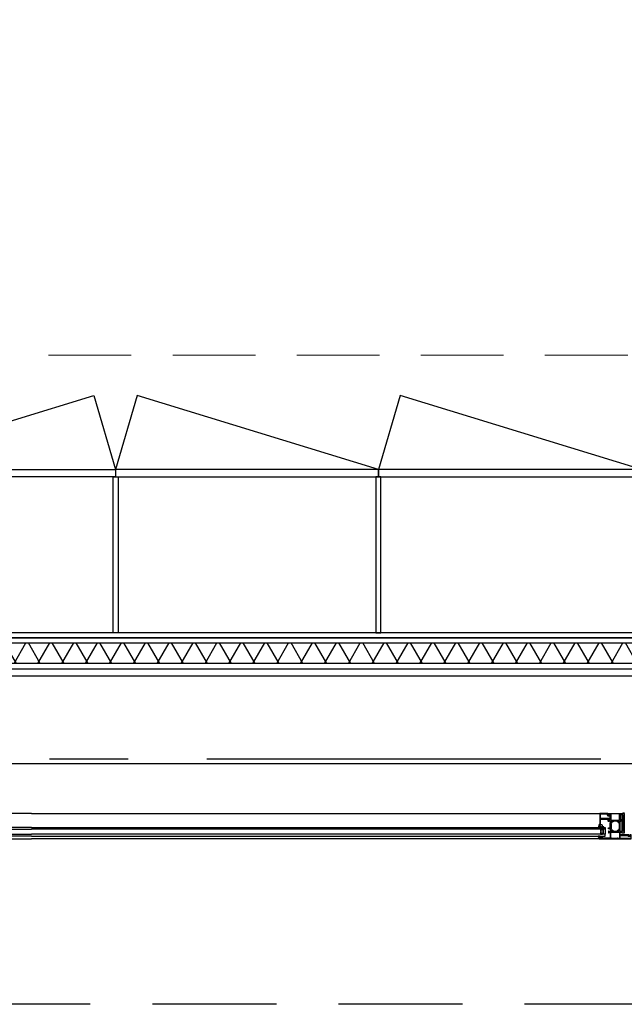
# Model space of a CAD drawing. Header units: millimetres. Extents: x 111285 to 237437, y -9513 to 52045.
# Tile 115 of 117: x 160653 to 162115, y 0 to 2382. Entities that reach past the tile are written whole.
import ezdxf

# ---------------------------------------------------------------- set-up
doc = ezdxf.new("R2010")
doc.units = ezdxf.units.MM
doc.header["$LTSCALE"] = 100
for name, pattern in [('CENTER', [50.8, 31.75, -6.35, 6.35, -6.35]), ('DASHED', [0.75, 0.5, -0.25]), ('DASHED3', [4.5, 3, -1.5])]:
    doc.linetypes.add(name, pattern=pattern)
doc.layers.get('0').update_dxf_attribs({"color": 252})
for name, color, linetype in [('0-aanzicht', 252, 'Continuous'), ('0-BUITENKOZIJNEN', 252, 'Continuous'), ('0-HOOFDSTRAMIEN', 1, 'CENTER'), ('_79--VASTE-INRICHTING', 1, 'Continuous')]:
    doc.layers.add(name, color=color, linetype=linetype)
doc.layers.add('X-ref binnenlijn', color=252, linetype='Continuous', plot=False)
doc.linetypes.add('ZIGZAG', pattern='A,0.00254,-5.08,[131,ltypeshp.shx,S=5.08,R=0,X=-5.08,Y=0],-10.16,[131,ltypeshp.shx,S=5.08,R=180,X=5.08,Y=0],-5.08', length=20.32254)

# ---------------------------------------------------------------- blocks, each defined once
blk = doc.blocks.new('U-STRAMIEN')
at = {"layer": '0-HOOFDSTRAMIEN', "ltscale": 0.3}
blk.add_lwpolyline([(-5000, 0), (68000, 0)], dxfattribs=at)
blk = doc.blocks.new('P-71191BLOCK')
at = {"layer": '0-BUITENKOZIJNEN', "linetype": 'Continuous', "ltscale": 0.25}
blk.add_lwpolyline([(14.4, 46.4), (13, 45.6), (12.5, 45.6, -0.414214), (12.3, 45.8), (12.3, 49.6, -0.414214), (12.5, 49.8), (14.5, 49, 0.9366), (14.9, 48.8), (15.9, 50.5, 0.577375), (15.7, 51), (12.1, 51, -0.414214), (11.4, 51.7), (11.4, 54.2, -0.414214), (11.7, 54.5), (12.3, 54.5, 1), (12.3, 55.5), (9.1, 55.5, 0.412335), (8.3, 54.7, 0.416094), (8.5, 54.5), (9.7, 54.5, -0.414214), (9.9, 54.3), (9.9, 51.5, -0.414214), (9.4, 51), (-3.9, 51, -0.410557), (-4.4, 51.5), (-4.6, 67), (-4.6, 69.5, -0.414214), (-4.1, 70), (-3.2, 70, -0.414214), (-3, 69.8), (-3, 68.9, 1), (-2.2, 68.9), (-2.2, 72, 0.414214), (-2.7, 72.5), (-3, 72.5, 0.414214), (-3.2, 72.3), (-3.2, 71.7, -0.414214), (-3.7, 71.2), (-4.3, 71.2, -0.414214), (-4.8, 71.7), (-4.8, 76.3, -0.414214), (-4.3, 76.8), (-3.7, 76.8, -0.414214), (-3.2, 76.3), (-3.2, 75.7, 0.414214), (-3, 75.5), (-2.7, 75.5, 0.414214), (-2.2, 76), (-2.2, 77.5, 0.414214), (-2.7, 78), (-5.7, 78, 0.414214), (-6.2, 77.5), (-6.2, 0.5, 0.414214), (-5.7, 0), (3.5, 0, 0.414214), (4, 0.5), (4, 2, 0.414214), (3.5, 2.5), (3.4, 2.5, 0.414214), (3.2, 2.3), (3.2, 2, -1), (1.6, 2), (1.6, 6, -1), (3.2, 6), (3.2, 5.7, 0.414214), (3.4, 5.5), (3.5, 5.5, 0.414214), (4, 6), (4, 26.5, -0.414214), (4.5, 27), (10, 27, -0.414214), (10.5, 26.5), (10.5, 23.4, -0.414214), (10.3, 23.2), (8.7, 23.2, 0.414214), (8.5, 23, 0.414214), (9.3, 22.2), (11.6, 22.2, 0.414214), (12.1, 22.7), (12.1, 26.8, -0.414214), (12.3, 27), (15.7, 27, 0.577351), (15.9, 27.5), (14.9, 29.2, 0.936617), (14.5, 29), (12.5, 28.2, -0.414214), (12.3, 28.4), (12.3, 32.2, -0.414214), (12.5, 32.4), (13, 32.4), (14.4, 31.6, 0.999993), (14.8, 31.6), (14.8, 32, 0.267949), (13.3, 34.6), (12.8, 34.8, -0.267949), (12.3, 35.7), (12.3, 42.3, -0.267949), (12.8, 43.2), (13.3, 43.4, 0.267949), (14.8, 46), (14.8, 46.4, 0.999992)], format="xyb", close=True, dxfattribs=at)
at = {"layer": '0-BUITENKOZIJNEN', "linetype": 'Continuous'}
for points in [[(-4.8, 28.9), (-4.8, 32.1, -0.414214), (-4.6, 32.3), (-4.4, 32.3, 0.414214), (-4.2, 32.5), (-4.2, 33.6, 0.414214), (-4.4, 33.8), (-4.6, 33.8, -0.414214), (-4.8, 34), (-4.8, 47.5, -0.414214), (-4.6, 47.7), (-4.4, 47.7, 0.414214), (-4.2, 47.9), (-4.2, 49, -0.414214), (-4, 49.2), (-2.9, 49.2, 0.414214), (-2.7, 49.4, -0.414214), (-2.5, 49.6), (8.8, 49.6, -0.414214), (9, 49.4, 0.414214), (9.2, 49.2), (10.3, 49.2, -0.414214), (10.5, 49), (10.5, 29, -0.414214), (10.3, 28.8), (9.2, 28.8, 0.414214), (9, 28.6, -0.414214), (8.8, 28.4), (4.2, 28.4, -0.414214), (4, 28.6, 0.414214), (3.8, 28.8), (2.8, 28.8, 0.414214), (2.6, 28.6, -0.414214), (2.4, 28.4), (-4.3, 28.4, -0.414214)], [(-0.1, 1.4), (-4.3, 1.4, -0.414214), (-4.8, 1.9), (-4.8, 26.5, -0.414214), (-4.3, 27), (2.1, 27, -0.414214), (2.6, 26.5), (2.6, 8.7, -0.414214), (2.1, 8.2), (1.9, 8.2, 0.414214), (0.4, 6.7), (0.4, 1.9, -0.414214)]]:
    blk.add_lwpolyline(points, format="xyb", close=True, dxfattribs=at)
blk = doc.blocks.new('P-70157BLOCK')
at = {"layer": '0-BUITENKOZIJNEN', "linetype": 'Continuous'}
for points in [[(14.5, 4.8, -0.536675), (14.3, 5.1, -0.301511), (16.2, 6.3), (18, 6.3, -0.414214), (18.5, 5.8), (18.5, -27.2, -0.414214), (18, -27.7), (16.2, -27.7, -0.301511), (14.3, -26.5, -0.536675), (14.5, -26.2), (16.2, -26.2, 0.414214), (16.7, -25.7), (16.7, -23.2, 0.414214), (16.2, -22.7), (2.7, -22.7, 0.414214), (2.2, -23.2), (2.2, -25.7, 0.414214), (2.7, -26.2), (4.1, -26.2, -0.553992), (4.3, -26.5, -0.287008), (2.7, -27.5), (-0.1, -27.5, -0.414214), (-1.1, -26.5), (-1.1, -26.4, -0.414214), (-0.9, -26.2), (0.3, -26.2, 0.414214), (0.5, -26), (0.5, -23.4, 0.414214), (-0.2, -22.7), (-0.2, -22.7), (-2.9, -22.7), (-2.9, -22.7, -0.57735), (-3.1, -22.3), (-2.8, -21.6), (-2.1, -20.5, -1), (-1.8, -20.7), (-0.3, -21.3, 0.534511), (0, -21.1), (0, -21.1), (0, -17.5, 0.414214), (-0.2, -17.3), (-0.7, -17.3), (-0.7, -17.3), (-2.1, -18.1, -1.077346), (-2.5, -18.1), (-2.5, -17.7, -0.267949), (-1, -15.1), (-1, -15.1), (-0.5, -14.9, 0.267949), (0, -14), (0, -10.7), (0, -10.7), (0, -7.4, 0.267949), (-0.5, -6.5), (-0.5, -6.5), (-1, -6.3, -0.267949), (-2.5, -3.7), (-2.5, -3.7), (-2.5, -3.3, -1.077346), (-2.1, -3.3), (-0.7, -4.1), (-0.2, -4.1, 0.414214), (0, -3.9), (0, -3.9), (0, -0.3), (0, -0.3, 0.534511), (-0.3, -0.1), (-1.8, -0.7), (-1.8, -0.7, -1), (-2.1, -0.9), (-2.1, -0.9), (-2.8, 0.2), (-2.8, 0.2), (-3.1, 0.8, -0.57735), (-2.9, 1.3), (-2.9, 1.3), (-0.2, 1.3, 0.414214), (0.5, 2), (0.5, 4.6, 0.414214), (0.3, 4.8), (-0.9, 4.8, -0.414214), (-1.1, 5), (-1.1, 5.1, -0.414214), (-0.1, 6.1), (2.7, 6.1, -0.287008), (4.3, 5.1, -0.553992), (4.1, 4.8), (2.7, 4.8, 0.414214), (2.2, 4.3), (2.2, 1.8, 0.414214), (2.7, 1.3), (16.2, 1.3, 0.414214), (16.7, 1.8), (16.7, 4.3, 0.414214), (16.2, 4.8)], [(17.1, -5.7), (17.1, -5.7), (17.1, -2.2), (17.1, -2.2, 0.414214), (16.9, -2, -0.414214), (16.7, -1.8), (16.7, -0.7), (16.7, -0.7, 0.414214), (16.5, -0.5), (15.4, -0.5, -0.414214), (15.2, -0.3, 0.414214), (15, -0.1), (3.5, -0.1), (3.5, -0.1, 0.414214), (3.3, -0.3, -0.414214), (3.1, -0.5), (2, -0.5, 0.414214), (1.8, -0.7), (1.8, -1.8), (1.8, -20.7), (1.8, -20.7, 0.414214), (2, -20.9), (3.1, -20.9, -0.414214), (3.3, -21.1, 0.414214), (3.5, -21.3), (15, -21.3, 0.414214), (15.2, -21.1), (15.2, -21.1, -0.414214), (15.4, -20.9), (15.4, -20.9), (16.5, -20.9, 0.414214), (16.7, -20.7), (16.7, -20.7), (16.7, -19.6), (16.7, -19.6, -0.414214), (16.9, -19.4), (16.9, -19.4, 0.414214), (17.1, -19.2), (17.1, -19.2)]]:
    blk.add_lwpolyline(points, format="xyb", close=True, dxfattribs=at)
blk = doc.blocks.new('SR2-horizontal')
at = {"linetype": 'Continuous', "ltscale": 0.25}
for p, q in [((-428, -400), (-1800, -400)), ((428, -400), (1800, -400)), ((-1800, -462), (-425.6, -462)), ((1800, -462), (425.6, -462))]:
    blk.add_line(p, q, dxfattribs=at)
at = {"linetype": 'Continuous'}
for p, q in [((-412.9, -424), (-1800, -424)), ((-1800, -428), (-412.9, -428)), ((-424.5, -416.8), (-424.5, -412)), ((-424.5, -412), (-419.5, -412)), ((-423.3, -418), (-424.5, -416.8)), ((-424.5, -419.2), (-423.3, -418)), ((-424.5, -424), (-424.5, -419.2)), ((-419.5, -424), (-424.5, -424)), ((-419.5, -413), (-423, -413)), ((-423, -413), (-423, -423)), ((-423, -423), (-419.5, -423)), ((-419.5, -412), (-417.5, -414)), ((-419.5, -414), (-419.5, -413)), ((-418.5, -414), (-419.5, -414)), ((-419.5, -423), (-419.5, -422)), ((-419.5, -422), (-418.5, -422)), ((-417.5, -422), (-419.5, -424)), ((-418.5, -422), (-418.5, -414)), ((-417.5, -414), (-417.5, -422)), ((-412.9, -424), (-412.9, -412)), ((-412.9, -428), (-412.9, -424)), ((412.9, -424), (1800, -424)), ((1800, -428), (412.9, -428))]:
    blk.add_line(p, q, dxfattribs=at)
at = {"ltscale": 0.1}
for p, q in [((-372, -414), (-367, -461.5)), ((-367, -414), (-372, -461.5)), ((-367, -414), (-372, -414)), ((-372, -414), (-372, -461.5)), ((-367, -461.5), (-367, -414)), ((-372, -461.5), (-367, -461.5))]:
    blk.add_line(p, q, dxfattribs=at)
at = {"linetype": 'Continuous'}
for points in [[(-426.5, -406.7), (-426.5, -406.7, -0.150479), (-426.7, -406.8), (-426.7, -406.8), (-428.2, -406.8), (-428.2, -406.8, 0.203155), (-430.2, -406.8), (-430.2, -406.8), (-430.5, -406.8), (-430.5, -406.8, -0.321315), (-428.2, -403.6), (-428.2, -403.6), (-428.2, -403.7), (-428.2, -403.7, 0.414214), (-427.7, -404.2), (-427.7, -404.2), (-425.8, -404.2), (-425.8, -404.2, 0.414214), (-425.3, -403.7), (-425.3, -403.7), (-425.3, -403), (-425.3, -403, 0.414214), (-425.5, -402.8), (-425.5, -402.8), (-425.5, -402.8), (-425.6, -402.8), (-425.6, -402.8, -0.414214), (-425.9, -402.5), (-425.9, -402.5), (-425.9, -402.3), (-425.9, -402.3), (-425.1, -401.7), (-425.1, -401.7), (-422.9, -401.7), (-422.9, -401.7), (-422.1, -402.3), (-422.1, -402.3), (-422.1, -402.5), (-422.1, -402.5, -0.414214), (-422.4, -402.8), (-422.4, -402.8), (-422.5, -402.8), (-422.5, -402.8, 0.414214), (-422.7, -403), (-422.7, -403), (-422.7, -403.7), (-422.7, -403.7, 0.414214), (-422.2, -404.2), (-422.2, -404.2), (-421, -404.2), (-421, -404.2, -0.216855), (-421, -404.6), (-421, -404.6, -0.246521), (-421.2, -404.8, 0.121194)], [(-426.9, -406), (-426.9, -406, -0.024804), (-425.8, -405.4), (-425.8, -405.4, 0.78183), (-425.9, -404.8), (-425.9, -404.8), (-427.7, -404.8), (-427.7, -404.8, -0.138255), (-428.3, -404.6), (-428.3, -404.6, 0.29655), (-428.6, -404.6), (-428.6, -404.6, 0.093259), (-429.3, -405.3), (-429.3, -405.3, 0.587696), (-429.1, -405.8), (-429.1, -405.8, -0.095255), (-427.8, -406.1, 0.257242)], [(-423.5, -404.2), (-423.5, -404.2), (-423.5, -402.8), (-423.5, -402.8, 0.414214), (-423.8, -402.5), (-423.8, -402.5), (-424.2, -402.5), (-424.2, -402.5, 0.414214), (-424.5, -402.8), (-424.5, -402.8), (-424.5, -404), (-424.5, -404, 0.300021), (-424.3, -404.3), (-424.3, -404.3), (-423.9, -404.4, 0.538437)], [(-430.2, -428.3), (-427.1, -428.3, -0.191979), (-424, -429.5, 0.398651), (-421.8, -429.5, -0.191979), (-418.7, -428.3), (-416.6, -428.3, -0.414214), (-416.4, -428.5), (-416.4, -428.7, -0.326741), (-416.9, -429.2, 0.302866), (-419.5, -431.3), (-420, -433.1, -0.33328), (-421.1, -433.9), (-422.1, -433.9, 0.198912), (-422.3, -434), (-422.9, -434.6, -0.493145), (-423.2, -434.6), (-423.6, -434, 0.267949), (-423.8, -433.9), (-425.8, -433.9, 0.414214), (-426, -434.1), (-426, -436, -0.635409), (-426.4, -436.2, -0.209907), (-429.1, -429.8, -0.491509), (-428.7, -429.6, -0.194986), (-426.6, -431.4, 1.088983), (-426.2, -431.1, 0.162066), (-429.9, -429, -0.416129), (-430.4, -428.5), (-430.4, -428.5, -0.414214)], [(-396.5, -420.9, -0.126173), (-396.5, -420.7), (-395.6, -419.2), (-395.6, -418.7, 0.414214), (-395.8, -418.5), (-396.8, -418.5, 0.609065), (-397, -418.8, -1.936492), (-398.2, -418.8, 0.609065), (-398.4, -418.5), (-399.4, -418.5), (-399.4, -418.5, 0.534511), (-399.6, -418.8), (-399.6, -418.8), (-399, -420.2, -0.376373), (-399.6, -422.1), (-400.7, -422.7, 0.267949), (-401, -423.1), (-401, -425.5, -0.414214), (-401.5, -426), (-404.2, -426, -0.414214), (-404.5, -425.7), (-404.5, -425.1, 1), (-405.5, -425.1), (-405.5, -426.7, 0.414214), (-405, -427.2), (-401.5, -427.2, -0.414214), (-401, -427.7), (-401, -438.9, 0.267949), (-400.7, -439.3), (-399.6, -439.9, -0.376373), (-399, -441.8), (-399.6, -443.2, 0.534511), (-399.4, -443.5), (-398.4, -443.5, 0.609065), (-398.2, -443.2, -1.936492), (-397, -443.2, 0.609065), (-396.8, -443.5), (-395.8, -443.5), (-395.8, -443.5, 0.414214), (-395.6, -443.3), (-395.6, -443.3), (-395.6, -442.7), (-396.5, -441.3, -0.126173), (-396.5, -441.1, 0.233397), (-397.9, -438.4, -0.239087), (-399, -436.4), (-399, -425.6, -0.239087), (-397.9, -423.6, 0.233397)], [(-382.4, -418.7), (-382.4, -418.7, -0.414214), (-382.2, -418.5), (-381.2, -418.5, -0.609065), (-381, -418.8, 1.936492), (-379.8, -418.8, -0.609065), (-379.6, -418.5), (-378.6, -418.5, -0.534511), (-378.4, -418.8), (-379, -420.2, 0.376373), (-378.4, -422.1), (-377.3, -422.7, -0.267949), (-377, -423.1), (-377, -438.9, -0.267949), (-377.3, -439.3), (-378.4, -439.9, 0.376373), (-379, -441.8), (-378.4, -443.2, -0.534511), (-378.6, -443.5), (-379.6, -443.5, -0.609065), (-379.8, -443.2, 1.936492), (-381, -443.2, -0.609065), (-381.2, -443.5), (-382.2, -443.5, -0.414214), (-382.4, -443.3), (-382.4, -442.7), (-381.5, -441.3, 0.126173), (-381.5, -441.1, -0.233397), (-380.1, -438.4, 0.239087), (-379, -436.4), (-379, -425.6, 0.239087), (-380.1, -423.6, -0.233397), (-381.5, -420.9, 0.126173), (-381.5, -420.7), (-382.4, -419.2)]]:
    blk.add_lwpolyline(points, format="xyb", close=True, dxfattribs=at)
for points in [[(-1800, -407), (-412.9, -407), (-412.9, -412), (-1800, -412)], [(1800, -407), (412.9, -407), (412.9, -412), (1800, -412)]]:
    blk.add_lwpolyline(points, dxfattribs=at)
blk.add_arc((-374, -477.9), 16, 64.8134, 84.3822, dxfattribs=at)
at = {"layer": '0-BUITENKOZIJNEN', "linetype": 'Continuous'}
blk.add_lwpolyline([(-424.1, -435.6), (-424.1, -435.6, 0.414214), (-424.6, -436.1), (-424.6, -447.1), (-424.6, -447.1, 0.454262), (-423.6, -448.3), (-415.9, -448.3), (-405.6, -448.3), (-403.3, -448.3, 0.767327), (-403.2, -447.9), (-403.9, -446.7, -0.198912), (-404, -446.5), (-404, -446.4, -0.414214), (-403.8, -446.2), (-403.3, -446.2, -0.131652), (-403.1, -446.3), (-402, -447.7, -0.767327), (-402.4, -449.4), (-405.4, -449.4), (-415.9, -449.4), (-423.6, -449.4, 0.421807), (-424.6, -450.4), (-424.3, -459, 0.406661), (-422.8, -460.5), (-415.9, -460.5), (-409.7, -460.5, 0.267949), (-409.3, -460.2), (-407.8, -457.1, -0.267949), (-406, -456.1), (-403.6, -456.1, -0.668179), (-403.2, -457), (-403.8, -457.5, -0.467105), (-404.3, -457.5, 0.245393), (-404.6, -457.3), (-405.9, -457.3, 0.267949), (-406.8, -457.8), (-407.8, -460, 0.57735), (-407.4, -460.8), (-406.7, -460.8, -0.414214), (-406.5, -461), (-406.5, -461.5, -0.414214), (-407, -462), (-415.9, -462), (-425.3, -462), (-425.3, -462, -0.414214), (-425.8, -461.5), (-425.8, -434.6, -0.414214), (-425.3, -434.1), (-425.3, -434.1), (-424, -434.1), (-424, -434.1, -0.414214), (-423.5, -434.6), (-423.5, -434.6), (-423.5, -435.1), (-423.5, -435.1, -0.414214), (-424, -435.6), (-424.1, -435.6), (-424, -435.6), (-424, -435.6)], format="xyb", close=True, dxfattribs=at)
at = {"linetype": 'ZIGZAG', "ltscale": 0.25, "extrusion": (0, 0, -1), "zscale": -1, "rotation": 270}
blk.add_blockref('P-71191BLOCK', (350, -406.2), dxfattribs=at)
at = {"linetype": 'ZIGZAG', "extrusion": (0, 0, -1), "zscale": -1, "rotation": 270}
blk.add_blockref('P-70157BLOCK', (399.7, -443.5), dxfattribs=at)
blk = doc.blocks.new('onderlegger beganegrond')
at = {"linetype": 'DASHED', "lineweight": 0, "ltscale": 4}
blk.add_lwpolyline([(7571.2, 1571.4), (43680, 1570.2)], dxfattribs=at)
at = {"layer": '0-aanzicht', "linetype": 'DASHED3'}
blk.add_lwpolyline([(64822, 0), (15, 0), (15, 15), (0, 15), (0, 44373), (15, 44373), (15, 44388), (33060, 44388)], dxfattribs=at)
at = {"layer": 'X-ref binnenlijn'}
blk.add_lwpolyline([(65120, 12574), (32630, 12574), (32630, 12638), (7405, 12638), (7405, 16138), (32630, 16138), (32630, 29144), (7405, 29144), (7405, 32644), (32630, 32644), (32630, 43805), (583, 43805), (583, 583), (43680, 583)], dxfattribs=at)
at = {"xscale": -1, "rotation": 180}
for p in [(32730, 0), (36330, 0)]:
    blk.add_blockref('SR2-horizontal', p, dxfattribs=at)
blk = doc.blocks.new('kastenwand')
at = {"layer": '_79--VASTE-INRICHTING', "ltscale": 200}
h = blk.add_hatch(dxfattribs=at)
h.set_pattern_fill('ISOLATIE', color=256, scale=50, style=0)
h.set_pattern_definition([(240, (-467.17, -79.5), (43.3013, -25), []), (300, (-467.17, -79.5), (43.3013, 25), [])])
h.paths.add_polyline_path([(-105.5, -80.5), (-105.5, -30.5), (-3894.5, -30.5), (-3894.5, -80.5)])
at = {"layer": '_79--VASTE-INRICHTING', "linetype": 'Continuous', "flags": 128}
for points in [[(-3982, -18), (-18, -18), (-18, -482), (-18, -482), (-93, -482), (-93, -482), (-93, -500), (0, -500), (0, 0), (-4000, 0), (-4000, 0), (-4000, -500), (-3907, -500), (-3907, -482), (-3907, -482), (-3982, -482), (-3982, -482), (-3982, -18)], [(-105, -482), (-105, -482), (-105, -105), (-3895, -105), (-3895, -482), (-3907, -482), (-3907, -93), (-93, -93), (-93, -482), (-105, -482)]]:
    blk.add_lwpolyline(points, dxfattribs=at)
at = {"layer": '_79--VASTE-INRICHTING', "linetype": 'Continuous'}
for points in [[(-93, -30.5), (-3907, -30.5), (-3907, -18), (-93, -18)], [(-93, -93), (-3907, -93), (-3907, -80.5), (-93, -80.5)]]:
    blk.add_lwpolyline(points, close=True, dxfattribs=at)
at = {"layer": '_79--VASTE-INRICHTING', "ltscale": 200}
blk.add_lwpolyline([(-105.5, -80.5), (-105.5, -30.5), (-3894.5, -30.5), (-3894.5, -80.5)], close=True, dxfattribs=at)
at = {"layer": '_79--VASTE-INRICHTING', "linetype": 'Continuous', "flags": 128}
for points in [[(-2006, -482), (-1994, -482), (-1994, -105), (-2006, -105)], [(-1358.3, -482), (-1370.3, -482), (-1370.3, -105), (-1358.3, -105)]]:
    blk.add_lwpolyline(points, close=True, dxfattribs=at)
at = {"layer": '_79--VASTE-INRICHTING', "ltscale": 50}
for points in [[(-2635.7, -482), (-2635.7, -500), (-2000, -500), (-2000, -482)], [(-1364.3, -482), (-1364.3, -500), (-2000, -500), (-2000, -482)], [(-728.7, -482), (-728.7, -500), (-1364.3, -500), (-1364.3, -482)]]:
    blk.add_lwpolyline(points, close=True, dxfattribs=at)
for points in [[(-2635.7, -500), (-2052.5, -678.9), (-2000, -500)], [(-1364.3, -500), (-1947.5, -678.9), (-2000, -500)], [(-728.7, -500), (-1311.8, -678.9), (-1364.3, -500)]]:
    blk.add_lwpolyline(points, dxfattribs=at)

msp = doc.modelspace()

# ---------------------------------------------------------------- linework, layer by layer
at = {"linetype": 'Continuous', "ltscale": 0.25}
for p, q in [((160682, 462), (159307.6, 462)), ((160682, 462), (162056.4, 462)), ((159310, 400), (160682, 400)), ((162054, 400), (160682, 400))]:
    msp.add_line(p, q, dxfattribs=at)
at = {"ltscale": 0.1}
for p, q in [((162110, 414), (162115, 461.5)), ((162115, 414), (162110, 461.5)), ((162110, 461.5), (162115, 461.5)), ((162110, 414), (162110, 461.5)), ((162115, 461.5), (162115, 414)), ((162115, 414), (162110, 414))]:
    msp.add_line(p, q, dxfattribs=at)
at = {"linetype": 'Continuous'}
for p, q in [((160682, 428), (159294.9, 428)), ((159294.9, 424), (160682, 424)), ((160682, 428), (162069.1, 428)), ((162069.1, 424), (160682, 424)), ((162062.5, 424), (162057.5, 424)), ((162057.5, 424), (162057.5, 419.2)), ((162057.5, 419.2), (162058.7, 418)), ((162058.7, 418), (162057.5, 416.8)), ((162057.5, 416.8), (162057.5, 412)), ((162057.5, 412), (162062.5, 412)), ((162059, 413), (162059, 423)), ((162059, 423), (162062.5, 423)), ((162062.5, 413), (162059, 413)), ((162064.5, 422), (162062.5, 424)), ((162062.5, 423), (162062.5, 422)), ((162062.5, 422), (162063.5, 422)), ((162062.5, 414), (162062.5, 413)), ((162063.5, 414), (162062.5, 414)), ((162062.5, 412), (162064.5, 414)), ((162063.5, 422), (162063.5, 414)), ((162064.5, 414), (162064.5, 422)), ((162069.1, 428), (162069.1, 424)), ((162069.1, 424), (162069.1, 412))]:
    msp.add_line(p, q, dxfattribs=at)
for points in [[(162051.8, 428.3), (162054.9, 428.3, 0.191979), (162058, 429.5, -0.398651), (162060.2, 429.5, 0.191979), (162063.3, 428.3), (162065.4, 428.3, 0.414214), (162065.6, 428.5), (162065.6, 428.7, 0.326741), (162065.1, 429.2, -0.302866), (162062.5, 431.3), (162062, 433.1, 0.33328), (162060.9, 433.9), (162059.9, 433.9, -0.198912), (162059.7, 434), (162059.1, 434.6, 0.493145), (162058.8, 434.6), (162058.4, 434, -0.267949), (162058.2, 433.9), (162056.2, 433.9, -0.414214), (162056, 434.1), (162056, 436, 0.635409), (162055.6, 436.2, 0.209907), (162052.9, 429.8, 0.491509), (162053.3, 429.6, 0.194986), (162055.4, 431.4, -1.088983), (162055.8, 431.1, -0.162066), (162052.1, 429, 0.416129), (162051.6, 428.5), (162051.6, 428.5, 0.414214)], [(162085.5, 420.9, 0.126173), (162085.5, 420.7), (162086.4, 419.3), (162086.4, 418.7, -0.414214), (162086.2, 418.5), (162085.2, 418.5, -0.609065), (162085, 418.8, 1.936492), (162083.8, 418.8, -0.609065), (162083.6, 418.5), (162082.6, 418.5), (162082.6, 418.5, -0.534511), (162082.4, 418.8), (162082.4, 418.8), (162083, 420.2, 0.376373), (162082.4, 422.1), (162081.3, 422.7, -0.267949), (162081, 423.1), (162081, 425.5, 0.414214), (162080.5, 426), (162077.8, 426, 0.414214), (162077.5, 425.7), (162077.5, 425.1, -1), (162076.5, 425.1), (162076.5, 426.7, -0.414214), (162077, 427.2), (162080.5, 427.2, 0.414214), (162081, 427.7), (162081, 438.9, -0.267949), (162081.3, 439.3), (162082.4, 439.9, 0.376373), (162083, 441.8), (162082.4, 443.2, -0.534511), (162082.6, 443.5), (162083.6, 443.5, -0.609065), (162083.8, 443.2, 1.936492), (162085, 443.2, -0.609065), (162085.2, 443.5), (162086.2, 443.5), (162086.2, 443.5, -0.414214), (162086.4, 443.3), (162086.4, 443.3), (162086.4, 442.8), (162085.5, 441.3, 0.126173), (162085.5, 441.1, -0.233397), (162084.1, 438.4, 0.239087), (162083, 436.4), (162083, 425.6, 0.239087), (162084.1, 423.6, -0.233397)], [(162099.6, 418.7), (162099.6, 418.7, 0.414214), (162099.8, 418.5), (162100.8, 418.5, 0.609065), (162101, 418.8, -1.936492), (162102.2, 418.8, 0.609065), (162102.4, 418.5), (162103.4, 418.5, 0.534511), (162103.6, 418.8), (162103, 420.2, -0.376373), (162103.6, 422.1), (162104.7, 422.7, 0.267949), (162104.9, 423.1), (162104.9, 438.9, 0.267949), (162104.7, 439.3), (162103.6, 439.9, -0.376373), (162103, 441.8), (162103.6, 443.2, 0.534511), (162103.4, 443.5), (162102.4, 443.5, 0.609065), (162102.2, 443.2, -1.936492), (162101, 443.2, 0.609065), (162100.8, 443.5), (162099.8, 443.5, 0.414214), (162099.6, 443.3), (162099.6, 442.8), (162100.5, 441.3, -0.126173), (162100.5, 441.1, 0.233397), (162101.9, 438.4, -0.239087), (162102.9, 436.4), (162102.9, 425.6, -0.239087), (162101.9, 423.6, 0.233397), (162100.5, 420.9, -0.126173), (162100.5, 420.7), (162099.6, 419.3)], [(162055.5, 406.7), (162055.5, 406.7, 0.150479), (162055.3, 406.8), (162055.3, 406.8), (162053.8, 406.8), (162053.8, 406.8, -0.203155), (162051.8, 406.8), (162051.8, 406.8), (162051.5, 406.8), (162051.5, 406.8, 0.321315), (162053.8, 403.6), (162053.8, 403.6), (162053.8, 403.7), (162053.8, 403.7, -0.414214), (162054.3, 404.2), (162054.3, 404.2), (162056.2, 404.2), (162056.2, 404.2, -0.414214), (162056.7, 403.7), (162056.7, 403.7), (162056.7, 403), (162056.7, 403, -0.414214), (162056.5, 402.8), (162056.5, 402.8), (162056.5, 402.8), (162056.4, 402.8), (162056.4, 402.8, 0.414214), (162056.1, 402.5), (162056.1, 402.5), (162056.1, 402.3), (162056.1, 402.3), (162056.9, 401.7), (162056.9, 401.7), (162059.1, 401.7), (162059.1, 401.7), (162059.9, 402.3), (162059.9, 402.3), (162059.9, 402.5), (162059.9, 402.5, 0.414214), (162059.6, 402.8), (162059.6, 402.8), (162059.5, 402.8), (162059.5, 402.8, -0.414214), (162059.3, 403), (162059.3, 403), (162059.3, 403.7), (162059.3, 403.7, -0.414214), (162059.8, 404.2), (162059.8, 404.2), (162061, 404.2), (162061, 404.2, 0.216855), (162061, 404.6), (162061, 404.6, 0.246521), (162060.8, 404.8, -0.121194)], [(162055.1, 406), (162055.1, 406, 0.024804), (162056.2, 405.4), (162056.2, 405.4, -0.78183), (162056.1, 404.8), (162056.1, 404.8), (162054.3, 404.8), (162054.3, 404.8, 0.138255), (162053.7, 404.6), (162053.7, 404.6, -0.29655), (162053.4, 404.6), (162053.4, 404.6, -0.093259), (162052.7, 405.3), (162052.7, 405.3, -0.587696), (162052.9, 405.8), (162052.9, 405.8, 0.095255), (162054.2, 406.1, -0.257242)], [(162058.5, 404.2), (162058.5, 404.2), (162058.5, 402.8), (162058.5, 402.8, -0.414214), (162058.2, 402.5), (162058.2, 402.5), (162057.8, 402.5), (162057.8, 402.5, -0.414214), (162057.5, 402.8), (162057.5, 402.8), (162057.5, 404), (162057.5, 404, -0.300021), (162057.7, 404.3), (162057.7, 404.3), (162058.1, 404.4, -0.538437)]]:
    msp.add_lwpolyline(points, format="xyb", close=True, dxfattribs=at)
for points in [[(160682, 407), (159294.9, 407), (159294.9, 412), (160682, 412)], [(160682, 407), (162069.1, 407), (162069.1, 412), (160682, 412)]]:
    msp.add_lwpolyline(points, dxfattribs=at)
msp.add_arc((162108, 477.9), 16, 275.6178, 295.1866, dxfattribs=at)
at = {"layer": '0-BUITENKOZIJNEN', "linetype": 'Continuous'}
for points in [[(162057.9, 435.6), (162057.9, 435.6, -0.414214), (162057.4, 436.1), (162057.4, 447.1), (162057.4, 447.1, -0.454262), (162058.4, 448.3), (162066.1, 448.3), (162076.4, 448.3), (162078.7, 448.3, -0.767327), (162078.8, 447.9), (162078.1, 446.7, 0.198912), (162078, 446.5), (162078, 446.4, 0.414214), (162078.2, 446.2), (162078.7, 446.2, 0.131652), (162078.9, 446.3), (162080, 447.7, 0.767327), (162079.6, 449.4), (162076.6, 449.4), (162066.1, 449.4), (162058.4, 449.4, -0.421807), (162057.4, 450.4), (162057.7, 459, -0.406661), (162059.2, 460.5), (162066.1, 460.5), (162072.3, 460.5, -0.267949), (162072.7, 460.3), (162074.2, 457.1, 0.267949), (162076, 456.1), (162078.4, 456.1, 0.668179), (162078.8, 457), (162078.2, 457.5, 0.467105), (162077.7, 457.5, -0.245393), (162077.4, 457.3), (162076.1, 457.3, -0.267949), (162075.2, 457.8), (162074.2, 460.1, -0.57735), (162074.6, 460.8), (162075.3, 460.8, 0.414214), (162075.5, 461), (162075.5, 461.5, 0.414214), (162075, 462), (162066.1, 462), (162056.7, 462), (162056.7, 462, 0.414214), (162056.2, 461.5), (162056.2, 434.6, 0.414214), (162056.7, 434.1), (162056.7, 434.1), (162058, 434.1), (162058, 434.1, 0.414214), (162058.5, 434.6), (162058.5, 434.6), (162058.5, 435.1), (162058.5, 435.1, 0.414214), (162058, 435.6), (162057.9, 435.6), (162058, 435.6), (162058, 435.6)], [(162077.5, 458, -0.536675), (162077.2, 457.8, -0.301511), (162076, 459.7), (162076, 461.5, -0.414214), (162076.5, 462), (162109.5, 462, -0.414214), (162110, 461.5), (162110, 459.7, -0.301511), (162108.8, 457.8, -0.536675), (162108.5, 458), (162108.5, 459.7, 0.414214), (162108, 460.2), (162105.5, 460.2, 0.414214), (162105, 459.7), (162105, 446.2, 0.414214), (162105.5, 445.7), (162108, 445.7, 0.414214), (162108.5, 446.2), (162108.5, 447.6, -0.553992), (162108.8, 447.8, -0.287008), (162109.8, 446.2), (162109.8, 443.4, -0.414214), (162108.8, 442.4), (162108.7, 442.4, -0.414214), (162108.5, 442.6), (162108.5, 443.8, 0.414214), (162108.3, 444), (162105.7, 444, 0.414214), (162105, 443.3), (162105, 443.3), (162105, 440.6), (162105, 440.6, -0.57735), (162104.5, 440.4), (162103.9, 440.7), (162102.8, 441.4, -1), (162103, 441.7), (162103.6, 443.2, 0.534511), (162103.4, 443.5), (162103.4, 443.5), (162099.8, 443.5, 0.414214), (162099.6, 443.3), (162099.6, 442.8), (162099.6, 442.8), (162100.4, 441.4, -1.077346), (162100.4, 441), (162100, 441, -0.267949), (162097.4, 442.5), (162097.4, 442.5), (162097.2, 443, 0.267949), (162096.3, 443.5), (162093, 443.5), (162093, 443.5), (162089.7, 443.5, 0.267949), (162088.8, 443), (162088.8, 443), (162088.6, 442.5, -0.267949), (162086, 441), (162086, 441), (162085.6, 441, -1.077346), (162085.6, 441.4), (162086.4, 442.8), (162086.4, 443.3, 0.414214), (162086.2, 443.5), (162086.2, 443.5), (162082.6, 443.5), (162082.6, 443.5, 0.534511), (162082.4, 443.2), (162083, 441.7), (162083, 441.7, -1), (162083.2, 441.4), (162083.2, 441.4), (162082.1, 440.7), (162082.1, 440.7), (162081.4, 440.4, -0.57735), (162081, 440.6), (162081, 440.6), (162081, 443.3, 0.414214), (162080.3, 444), (162077.7, 444, 0.414214), (162077.5, 443.8), (162077.5, 442.6, -0.414214), (162077.3, 442.4), (162077.2, 442.4, -0.414214), (162076.2, 443.4), (162076.2, 446.2, -0.287008), (162077.2, 447.8, -0.553992), (162077.5, 447.6), (162077.5, 446.2, 0.414214), (162078, 445.7), (162080.5, 445.7, 0.414214), (162081, 446.2), (162081, 459.7, 0.414214), (162080.5, 460.2), (162078, 460.2, 0.414214), (162077.5, 459.7)], [(162088, 460.6), (162088, 460.6), (162084.5, 460.6), (162084.5, 460.6, 0.414214), (162084.3, 460.4, -0.414214), (162084.1, 460.2), (162083, 460.2), (162083, 460.2, 0.414214), (162082.8, 460), (162082.8, 458.9, -0.414214), (162082.6, 458.7, 0.414214), (162082.4, 458.5), (162082.4, 447), (162082.4, 447, 0.414214), (162082.6, 446.8, -0.414214), (162082.8, 446.6), (162082.8, 445.5, 0.414214), (162083, 445.3), (162084.1, 445.3), (162103, 445.3), (162103, 445.3, 0.414214), (162103.2, 445.5), (162103.2, 446.6, -0.414214), (162103.4, 446.8, 0.414214), (162103.6, 447), (162103.6, 458.5, 0.414214), (162103.4, 458.7), (162103.4, 458.7, -0.414214), (162103.2, 458.9), (162103.2, 458.9), (162103.2, 460, 0.414214), (162103, 460.2), (162103, 460.2), (162101.9, 460.2), (162101.9, 460.2, -0.414214), (162101.7, 460.4), (162101.7, 460.4, 0.414214), (162101.5, 460.6), (162101.5, 460.6)], [(162103.1, 401.4), (162099.9, 401.4, -0.414214), (162099.7, 401.6), (162099.7, 401.8, 0.414214), (162099.5, 402), (162098.4, 402, 0.414214), (162098.2, 401.8), (162098.2, 401.6, -0.414214), (162098, 401.4), (162084.5, 401.4, -0.414214), (162084.3, 401.6), (162084.3, 401.8, 0.414214), (162084.1, 402), (162083, 402, -0.414214), (162082.8, 402.2), (162082.8, 403.3, 0.414214), (162082.6, 403.5, -0.414214), (162082.4, 403.7), (162082.4, 415, -0.414214), (162082.6, 415.2, 0.414214), (162082.8, 415.4), (162082.8, 416.5, -0.414214), (162083, 416.7), (162103, 416.7, -0.414214), (162103.2, 416.5), (162103.2, 415.4, 0.414214), (162103.4, 415.2, -0.414214), (162103.6, 415), (162103.6, 410.4, -0.414214), (162103.4, 410.2, 0.414214), (162103.2, 410), (162103.2, 409, 0.414214), (162103.4, 408.8, -0.414214), (162103.6, 408.6), (162103.6, 401.9, -0.414214)], [(162130.6, 406.1), (162130.6, 401.9, -0.414214), (162130.1, 401.4), (162105.5, 401.4, -0.414214), (162105, 401.9), (162105, 408.3, -0.414214), (162105.5, 408.8), (162123.3, 408.8, -0.414214), (162123.8, 408.3), (162123.8, 408.1, 0.414214), (162125.3, 406.6), (162130.1, 406.6, -0.414214)]]:
    msp.add_lwpolyline(points, format="xyb", close=True, dxfattribs=at)
at = {"layer": '0-BUITENKOZIJNEN', "linetype": 'Continuous', "ltscale": 0.25}
msp.add_lwpolyline([(162126, 410.2), (162105.5, 410.2, -0.414214), (162105, 410.7), (162105, 416.2, -0.414214), (162105.5, 416.7), (162108.6, 416.7, -0.414214), (162108.8, 416.5), (162108.8, 414.9, 0.414214), (162109, 414.7, 0.414214), (162109.8, 415.5), (162109.8, 417.8, 0.414214), (162109.3, 418.3), (162105.2, 418.3, -0.414214), (162105, 418.5), (162105, 421.9, 0.577351), (162104.5, 422.1), (162102.8, 421.1, 0.936617), (162103, 420.7), (162103.8, 418.7, -0.414214), (162103.6, 418.5), (162099.8, 418.5, -0.414214), (162099.6, 418.7), (162099.6, 419.2), (162100.4, 420.6, 0.999993), (162100.4, 421), (162100, 421, 0.267949), (162097.4, 419.5), (162097.2, 419, -0.267949), (162096.3, 418.5), (162089.7, 418.5, -0.267949), (162088.8, 419), (162088.6, 419.5, 0.267949), (162086, 421), (162085.6, 421, 0.999992), (162085.6, 420.6), (162086.4, 419.2), (162086.4, 418.7, -0.414214), (162086.2, 418.5), (162082.4, 418.5, -0.414214), (162082.2, 418.7), (162083, 420.7, 0.9366), (162083.2, 421.1), (162081.4, 422.1, 0.577375), (162081, 421.9), (162081, 418.3, -0.414214), (162080.3, 417.6), (162077.8, 417.6, -0.414214), (162077.5, 417.9), (162077.5, 418.5, 1), (162076.5, 418.5), (162076.5, 415.3, 0.412335), (162077.3, 414.5, 0.416094), (162077.5, 414.7), (162077.5, 415.9, -0.414214), (162077.7, 416.1), (162080.5, 416.1, -0.414214), (162081, 415.6), (162081, 402.3, -0.410557), (162080.5, 401.8), (162065, 401.6), (162062.5, 401.6, -0.414214), (162062, 402.1), (162062, 403, -0.414214), (162062.2, 403.2), (162063.1, 403.2, 1), (162063.1, 404), (162060, 404, 0.414214), (162059.5, 403.5), (162059.5, 403.2, 0.414214), (162059.7, 403), (162060.3, 403, -0.414214), (162060.8, 402.5), (162060.8, 401.9, -0.414214), (162060.3, 401.4), (162055.7, 401.4, -0.414214), (162055.2, 401.9), (162055.2, 402.5, -0.414214), (162055.7, 403), (162056.3, 403, 0.414214), (162056.5, 403.2), (162056.5, 403.5, 0.414214), (162056, 404), (162054.5, 404, 0.414214), (162054, 403.5), (162054, 400.5, 0.414214), (162054.5, 400), (162131.5, 400, 0.414214)], format="xyb", dxfattribs=at)

# ---------------------------------------------------------------- block references
msp.add_blockref('onderlegger beganegrond', (126152, 0))
at = {"layer": '0-HOOFDSTRAMIEN'}
msp.add_blockref('U-STRAMIEN', (126482, 594), dxfattribs=at)
at = {"layer": '_79--VASTE-INRICHTING', "xscale": -1, "rotation": 180}
msp.add_blockref('kastenwand', (162885, 794), dxfattribs=at)

doc.saveas('drawing.dxf')
